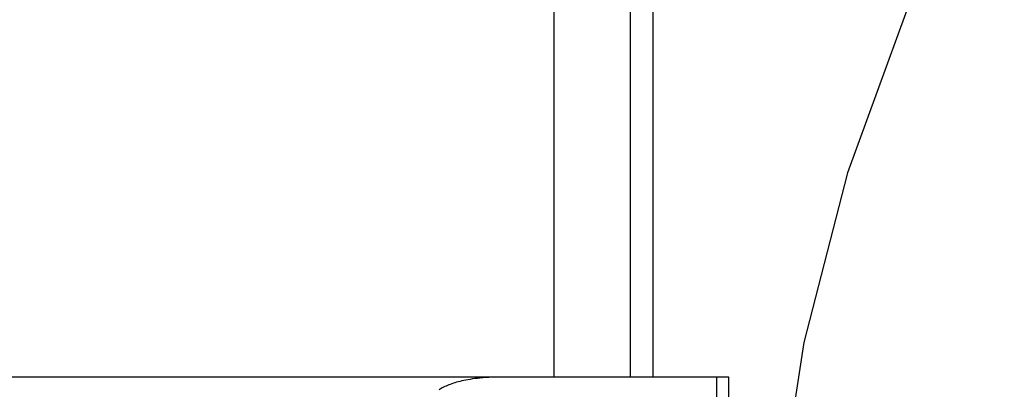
# Model space of a CAD drawing. Header units: inches. Extents: x 0 to 283, y 0 to 183.
# Tile 29 of 88: x 95.0427 to 95.1819, y 97.004 to 97.0561. Entities that reach past the tile are written whole.
import ezdxf

# ---------------------------------------------------------------- set-up
doc = ezdxf.new("R2010")
doc.units = ezdxf.units.IN
doc.header["$LTSCALE"] = 15.583333
doc.header["$MEASUREMENT"] = 0
doc.linetypes.add('HIDDEN', pattern=[0.2, 0.1, -0.1])
doc.layers.add('DEFAULT_2', color=8, linetype='HIDDEN')

msp = doc.modelspace()

# ---------------------------------------------------------------- linework, layer by layer
at = {"layer": 'DEFAULT_2', "color": 8, "linetype": 'HIDDEN'}
for p, q in [((95.11823, 97.16192), (95.11823, 97.00567)), ((95.12904, 97.16192), (95.12904, 97.00567)), ((95.13225, 97.16192), (95.13225, 97.00567)), ((95.14299, 97.00567), (94.66556, 97.00567)), ((95.14128, 96.63067), (95.14128, 97.00567)), ((95.143, 96.63067), (95.143, 97.00567))]:
    msp.add_line(p, q, dxfattribs=at)
msp.add_lwpolyline([(95.11046, 97.00567), (95.10996, 97.00567), (95.10949, 97.00565), (95.10904, 97.00564), (95.10861, 97.00561), (95.10819, 97.00558), (95.1078, 97.00554), (95.10743, 97.0055), (95.10707, 97.00546), (95.10673, 97.00541), (95.10641, 97.00536), (95.1061, 97.00531), (95.1058, 97.00525), (95.10552, 97.00519), (95.10525, 97.00513), (95.10499, 97.00507), (95.10474, 97.00501), (95.1045, 97.00494), (95.10426, 97.00487), (95.10404, 97.0048), (95.10382, 97.00473), (95.10361, 97.00465), (95.1034, 97.00457), (95.1032, 97.00449), (95.10301, 97.00441), (95.10283, 97.00433), (95.10265, 97.00424), (95.10248, 97.00415), (95.10232, 97.00406), (95.10217, 97.00397), (95.10202, 97.00388)], dxfattribs=at)
msp.add_arc((95.3985, 96.96017), 0.25, 90, 270, dxfattribs=at)

doc.saveas('drawing.dxf')
